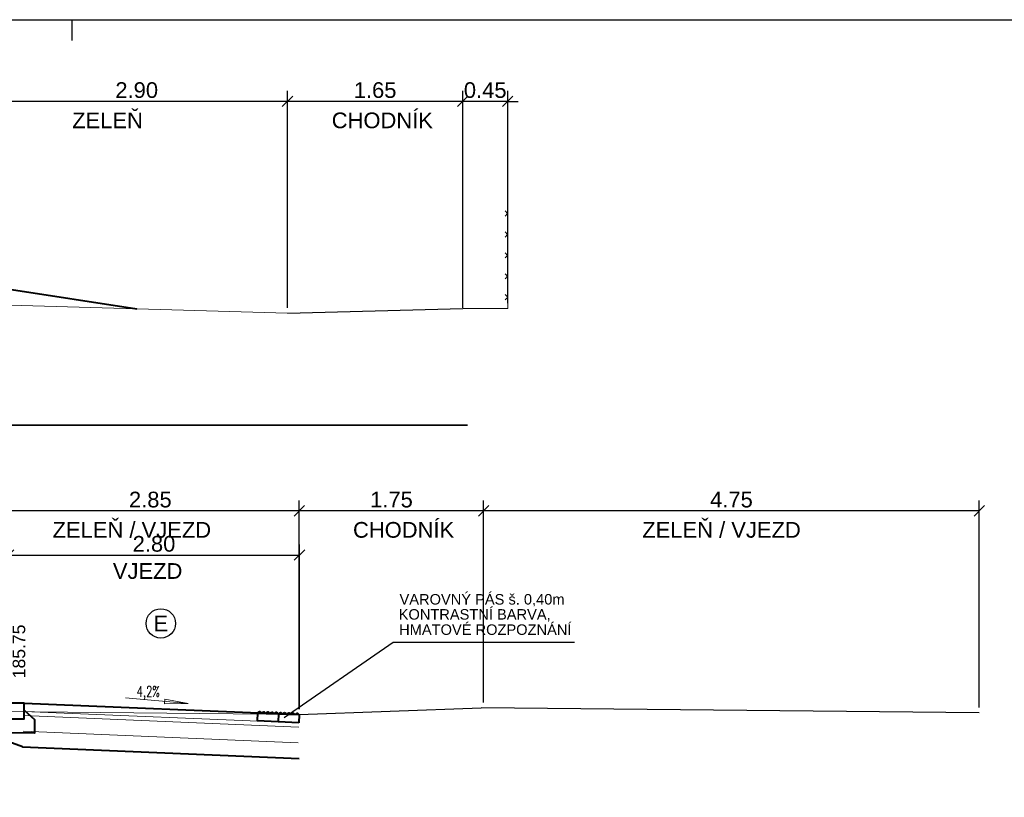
# Model space of a CAD drawing. Extents: x -698823 to -696424, y -1038555 to -1037403.
# Tile 19 of 42: x -697750 to -697741, y -1038263 to -1038255. Entities that reach past the tile are written whole.
import ezdxf
from ezdxf.enums import TextEntityAlignment as Align

# ---------------------------------------------------------------- set-up
doc = ezdxf.new("R2010")
doc.units = 0
for name, color, linetype, lineweight in [('3-řez-kóty návrh', 1, 'Continuous', 25), ('3-řez-kóty stav', 8, 'Continuous', 18), ('3-řez-návrh', 1, 'Continuous', 40), ('3-řez-popis', 7, 'Continuous', 20)]:
    doc.layers.add(name, color=color, linetype=linetype, lineweight=lineweight)
doc.styles.add('arial', font='arial.ttf')
doc.styles.add('TABULKA', font='romans.shx', dxfattribs={"width": 0.7})
doc.dimstyles.new('50', dxfattribs={"dimtxt": 0.15, "dimasz": 0.1, "dimexe": 0.1, "dimexo": 0.2, "dimgap": 0.06, "dimtad": 1, "dimrnd": 0.05, "dimzin": 0, "dimdsep": 46, "dimtxsty": 'arial', "dimblk": 'OBLIQUE', "dimcen": 0.09, "dimadec": 0, "dimazin": 0, "dimtfac": 1, "dimtix": 1, "dimtmove": 0, "dimatfit": 3, "dimldrblk": 'OBLIQUE', "dimfxl": 6, "dimfxlon": 1, "dimtolj": 1, "dimtzin": 0, "dimarcsym": 1})

# ---------------------------------------------------------------- blocks, each defined once
blk = doc.blocks.new('_OBLIQUE')
at = {"color": 0, "linetype": 'ByBlock'}
blk.add_line((-0.5, -0.5), (0.5, 0.5), dxfattribs=at)
blk = doc.blocks.new('*D509')
at = {"layer": '3-řez-kóty stav', "color": 0, "lineweight": -2}
for p, q in [((-697750.2716, -1038258.0042), (-697750.2716, -1038256.0132)), ((-697747.393, -1038258.0842), (-697747.393, -1038256.0132)), ((-697747.393, -1038256.1132), (-697750.2716, -1038256.1132))]:
    blk.add_line(p, q, dxfattribs=at)
at = {"layer": '3-řez-kóty stav', "color": 0, "lineweight": -2, "xscale": 0.1, "yscale": 0.1, "zscale": 0.1}
for p, rotation in [((-697750.2716, -1038256.1132), 180.0000000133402), ((-697747.393, -1038256.1132), 1.334020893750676e-08)]:
    blk.add_blockref('_OBLIQUE', p, dxfattribs=dict(at, rotation=rotation))
at = {"layer": '3-řez-kóty stav', "color": 0, "insert": (-697748.8323, -1038256.0066), "char_height": 0.15, "attachment_point": 5, "rotation": 0, "style": 'arial'}
blk.add_mtext('\\A1;2.90', dxfattribs=at)
blk = doc.blocks.new('*D510')
at = {"layer": '3-řez-kóty stav', "color": 0, "lineweight": -2}
for p, q in [((-697747.393, -1038258.0842), (-697747.393, -1038256.0132)), ((-697745.7193, -1038258.0427), (-697745.7193, -1038256.0132)), ((-697745.7193, -1038256.1132), (-697747.393, -1038256.1132))]:
    blk.add_line(p, q, dxfattribs=at)
at = {"layer": '3-řez-kóty stav', "color": 0, "lineweight": -2, "xscale": 0.1, "yscale": 0.1, "zscale": 0.1}
for p, rotation in [((-697747.393, -1038256.1132), 180.0000000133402), ((-697745.7193, -1038256.1132), 1.334020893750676e-08)]:
    blk.add_blockref('_OBLIQUE', p, dxfattribs=dict(at, rotation=rotation))
at = {"layer": '3-řez-kóty stav', "color": 0, "insert": (-697746.5561, -1038256.0066), "char_height": 0.15, "attachment_point": 5, "rotation": 0, "style": 'arial'}
blk.add_mtext('\\A1;1.65', dxfattribs=at)
blk = doc.blocks.new('*D512')
at = {"layer": '3-řez-kóty stav', "color": 0, "lineweight": -2}
for p, q in [((-697745.7193, -1038258.0842), (-697745.7193, -1038256.0132)), ((-697745.2904, -1038258.0417), (-697745.2904, -1038256.0132)), ((-697745.7193, -1038256.1132), (-697745.8193, -1038256.1132)), ((-697745.2904, -1038256.1132), (-697745.7193, -1038256.1132)), ((-697745.2904, -1038256.1132), (-697745.1904, -1038256.1132))]:
    blk.add_line(p, q, dxfattribs=at)
at = {"layer": '3-řez-kóty stav', "color": 0, "lineweight": -2, "xscale": 0.1, "yscale": 0.1, "zscale": 0.1}
for p, rotation in [((-697745.7193, -1038256.1132), 1.334021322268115e-08), ((-697745.2904, -1038256.1132), 180.0000000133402)]:
    blk.add_blockref('_OBLIQUE', p, dxfattribs=dict(at, rotation=rotation))
at = {"layer": '3-řez-kóty stav', "color": 0, "insert": (-697745.5048, -1038256.0066), "char_height": 0.15, "attachment_point": 5, "rotation": 0, "style": 'arial'}
blk.add_mtext('\\A1;0.45', dxfattribs=at)
blk = doc.blocks.new('*D525')
at = {"layer": '3-řez-kóty stav', "color": 0, "lineweight": -2}
for p, q in [((-697750.1245, -1038261.8883), (-697750.1245, -1038259.9232)), ((-697747.28, -1038261.9184), (-697747.28, -1038259.9232)), ((-697747.28, -1038260.0232), (-697750.1245, -1038260.0232))]:
    blk.add_line(p, q, dxfattribs=at)
at = {"layer": '3-řez-kóty stav', "color": 0, "lineweight": -2, "xscale": 0.1, "yscale": 0.1, "zscale": 0.1}
for p, rotation in [((-697750.1245, -1038260.0232), 180.0000000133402), ((-697747.28, -1038260.0232), 1.334020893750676e-08)]:
    blk.add_blockref('_OBLIQUE', p, dxfattribs=dict(at, rotation=rotation))
at = {"layer": '3-řez-kóty stav', "color": 0, "insert": (-697748.7023, -1038259.9166), "char_height": 0.15, "attachment_point": 5, "rotation": 0, "style": 'arial'}
blk.add_mtext('\\A1;2.85', dxfattribs=at)
blk = doc.blocks.new('*D526')
at = {"layer": '3-řez-kóty stav', "color": 0, "lineweight": -2}
for p, q in [((-697747.28, -1038261.9184), (-697747.28, -1038259.9232)), ((-697745.5198, -1038261.8528), (-697745.5198, -1038259.9232)), ((-697745.5198, -1038260.0232), (-697747.28, -1038260.0232))]:
    blk.add_line(p, q, dxfattribs=at)
at = {"layer": '3-řez-kóty stav', "color": 0, "lineweight": -2, "xscale": 0.1, "yscale": 0.1, "zscale": 0.1}
for p, rotation in [((-697747.28, -1038260.0232), 180.0000000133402), ((-697745.5198, -1038260.0232), 1.334020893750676e-08)]:
    blk.add_blockref('_OBLIQUE', p, dxfattribs=dict(at, rotation=rotation))
at = {"layer": '3-řez-kóty stav', "color": 0, "insert": (-697746.3999, -1038259.9166), "char_height": 0.15, "attachment_point": 5, "rotation": 0, "style": 'arial'}
blk.add_mtext('\\A1;1.75', dxfattribs=at)
blk = doc.blocks.new('*D527')
at = {"layer": '3-řez-kóty stav', "color": 0, "lineweight": -2}
for p, q in [((-697745.5198, -1038261.8028), (-697745.5198, -1038259.9232)), ((-697740.7877, -1038261.9012), (-697740.7877, -1038259.9232)), ((-697740.7877, -1038260.0232), (-697745.5198, -1038260.0232))]:
    blk.add_line(p, q, dxfattribs=at)
at = {"layer": '3-řez-kóty stav', "color": 0, "lineweight": -2, "xscale": 0.1, "yscale": 0.1, "zscale": 0.1}
for p, rotation in [((-697745.5198, -1038260.0232), 180.0000000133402), ((-697740.7877, -1038260.0232), 1.334020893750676e-08)]:
    blk.add_blockref('_OBLIQUE', p, dxfattribs=dict(at, rotation=rotation))
at = {"layer": '3-řez-kóty stav', "color": 0, "insert": (-697743.1537, -1038259.9169), "char_height": 0.15, "attachment_point": 5, "rotation": 0, "style": 'arial'}
blk.add_mtext('\\A1;4.75', dxfattribs=at)
blk = doc.blocks.new('VAROVNNÝ PÁS 60')
for p, q in [((0, 0), (0, -0.06)), ((0.2, 0), (0, 0)), ((0.0207, 0.0101), (0.0207, 0.0101)), ((0.0607, 0.0101), (0.0607, 0.0101)), ((0.1007, 0.0101), (0.1007, 0.0101)), ((0.1407, 0.0101), (0.1407, 0.0101)), ((0.1807, 0.0101), (0.1807, 0.0101)), ((0.2, 0), (0.2, -0.06)), ((0, -0.06), (0.2, -0.06))]:
    blk.add_line(p, q)
for centre, start, end in [((0.0207, 0.0001), 90.00001, 180.00001), ((0.0207, 0.0001), 0.00001, 90.00001), ((0.0607, 0.0001), 90.00001, 180.00001), ((0.0607, 0.0001), 0.00001, 90.00001), ((0.1007, 0.0001), 90.00001, 180.00001), ((0.1007, 0.0001), 0.00001, 90.00001), ((0.1407, 0.0001), 90.00001, 180.00001), ((0.1407, 0.0001), 0.00001, 90.00001), ((0.1807, 0.0001), 90.00001, 180.00001), ((0.1807, 0.0001), 0.00001, 90.00001)]:
    blk.add_arc(centre, 0.01, start, end)
blk = doc.blocks.new('*D537')
at = {"layer": '3-řez-kóty návrh', "color": 0, "lineweight": -2}
for p, q in [((-697750.0567, -1038261.8285), (-697750.0567, -1038260.3456)), ((-697747.2775, -1038261.9184), (-697747.2775, -1038260.3456)), ((-697750.0567, -1038260.4456), (-697747.2775, -1038260.4456))]:
    blk.add_line(p, q, dxfattribs=at)
at = {"layer": '3-řez-kóty návrh', "color": 0, "lineweight": -2, "xscale": 0.1, "yscale": 0.1, "zscale": 0.1, "rotation": 180}
blk.add_blockref('_OBLIQUE', (-697750.0567, -1038260.4456), dxfattribs=at)
at = {"layer": '3-řez-kóty návrh', "color": 0, "lineweight": -2, "xscale": 0.1, "yscale": 0.1, "zscale": 0.1}
blk.add_blockref('_OBLIQUE', (-697747.2775, -1038260.4456), dxfattribs=at)
at = {"layer": '3-řez-kóty návrh', "color": 0, "insert": (-697748.6671, -1038260.3391), "char_height": 0.15, "attachment_point": 5, "style": 'arial'}
blk.add_mtext('\\A1;2.80', dxfattribs=at)
blk = doc.blocks.new('5a4')
blk.add_line((-10.5, 14.85), (-10.5, 14.65))
blk.add_lwpolyline([(-31.5, 0), (-52.5, 0), (-52.5, 14.85), (0, 14.85), (0, 0), (-31.5, 0)])

msp = doc.modelspace()

# ---------------------------------------------------------------- linework, layer by layer
at = {"layer": '3-řez-kóty návrh'}
for p, q in [((-697747.4232, -1038261.9963), (-697746.3842, -1038261.2779)), ((-697746.3842, -1038261.2779), (-697744.6528, -1038261.2779))]:
    msp.add_line(p, q, dxfattribs=at)
msp.add_circle((-697748.6019, -1038261.0984), 0.1403, dxfattribs=at)
at = {"layer": '3-řez-kóty stav'}
for p, q in [((-697745.2904, -1038258.0917), (-697745.2906, -1038257.0968)), ((-697745.3156, -1038257.159), (-697745.2906, -1038257.184)), ((-697745.3156, -1038257.209), (-697745.2906, -1038257.184)), ((-697745.3156, -1038257.359), (-697745.2906, -1038257.384)), ((-697745.3156, -1038257.409), (-697745.2906, -1038257.384)), ((-697745.3155, -1038257.559), (-697745.2905, -1038257.584)), ((-697745.3155, -1038257.609), (-697745.2905, -1038257.584)), ((-697745.3155, -1038257.759), (-697745.2905, -1038257.784)), ((-697745.3155, -1038257.809), (-697745.2905, -1038257.784)), ((-697745.3154, -1038257.959), (-697745.2904, -1038257.984)), ((-697745.3154, -1038258.009), (-697745.2904, -1038257.984)), ((-697750.2716, -1038258.0542), (-697747.393, -1038258.1342)), ((-697745.7193, -1038258.0927), (-697745.2904, -1038258.0917)), ((-697747.28, -1038261.9684), (-697750.1245, -1038261.9383))]:
    msp.add_line(p, q, dxfattribs=at)
at = {"layer": '3-řez-kóty stav', "lineweight": 30}
for p, q in [((-697747.393, -1038258.1342), (-697745.7193, -1038258.0927)), ((-697747.28, -1038261.9684), (-697745.543, -1038261.9036)), ((-697740.7877, -1038261.9512), (-697745.543, -1038261.9036))]:
    msp.add_line(p, q, dxfattribs=at)
at = {"layer": '3-řez-návrh', "color": 3}
msp.add_line((-697750.0707, -1038257.9041), (-697748.8323, -1038258.0942), dxfattribs=at)
at = {"layer": '3-řez-návrh', "color": 30, "lineweight": 20}
for p, q in [((-697749.91, -1038261.9384), (-697747.2834, -1038262.0484)), ((-697749.9117, -1038261.9783), (-697747.285, -1038262.0883)), ((-697749.918, -1038262.1282), (-697747.2913, -1038262.2382))]:
    msp.add_line(p, q, dxfattribs=at)
at = {"layer": '3-řez-návrh'}
for p, q in [((-697749.9067, -1038261.8584), (-697747.28, -1038261.9684)), ((-697749.9242, -1038262.2781), (-697750.2743, -1038262.1455)), ((-697749.9242, -1038262.2781), (-697747.28, -1038262.3888))]:
    msp.add_line(p, q, dxfattribs=at)
msp.add_lwpolyline([(-697749.9065, -1038261.9268), (-697749.8068, -1038262.0161), (-697749.8096, -1038262.1467), (-697750.6391, -1038262.1444), (-697750.6388, -1038262.0608), (-697750.5575, -1038261.9061)], dxfattribs=at)
msp.add_lwpolyline([(-697750.0567, -1038262.0084), (-697750.0567, -1038261.8784), (-697750.0567, -1038262.0084), (-697749.9067, -1038262.0084), (-697749.9067, -1038261.8584), (-697750.0367, -1038261.8584, 0.414214), (-697750.0567, -1038261.8784)], format="xyb", dxfattribs=at)
at = {"layer": '3-řez-popis', "lineweight": 35}
msp.add_line((-697767.0883, -1038259.2042), (-697745.6724, -1038259.2042), dxfattribs=at)
at = {"layer": '3-řez-popis', "color": 1}
msp.add_lwpolyline([(-697748.3406, -1038261.8643), (-697748.5667, -1038261.8662), (-697748.5626, -1038261.8214), (-697748.3406, -1038261.8643), (-697748.9381, -1038261.8098)], dxfattribs=at)

# ---------------------------------------------------------------- block references
at = {"ltscale": 0.1}
msp.add_blockref('5a4', (-697738.9516, -1038270.1835), dxfattribs=at)
at = {"layer": '3-řez-návrh', "xscale": -1, "yscale": 1.3, "rotation": 357.6054230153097}
for p in [(-697747.4799, -1038261.96), (-697747.28, -1038261.9683)]:
    msp.add_blockref('VAROVNNÝ PÁS 60', p, dxfattribs=at)

# ---------------------------------------------------------------- texts
at = {"layer": '3-řez-kóty návrh', "style": 'arial'}
msp.add_text('VJEZD', height=0.15, rotation=0.00514, dxfattribs=at).set_placement((-697748.7281, -1038260.6726), align=Align.CENTER)
for s, p in [('VAROVNÝ PÁS š. 0,40m', (-697746.323, -1038260.918)), ('KONTRASTNÍ BARVA, ', (-697746.3312, -1038261.0618)), ('HMATOVÉ ROZPOZNÁNÍ', (-697746.3266, -1038261.2076))]:
    msp.add_text(s, height=0.1, rotation=360, dxfattribs=at).set_placement(p)
msp.add_text('E', height=0.15, dxfattribs=at).set_placement((-697748.6019, -1038261.0984), align=Align.MIDDLE_CENTER)
at = {"layer": '3-řez-kóty stav', "style": 'arial'}
for s, p in [('ZELEŇ ', (-697749.082, -1038256.3698)), ('CHODNÍK', (-697746.4873, -1038256.3698)), ('ZELEŇ / VJEZD', (-697748.8788, -1038260.2798)), ('CHODNÍK', (-697746.2841, -1038260.2798)), ('ZELEŇ / VJEZD', (-697743.2485, -1038260.2798))]:
    msp.add_text(s, height=0.15, rotation=0.00514, dxfattribs=at).set_placement(p, align=Align.CENTER)
at = {"layer": '3-řez-popis', "color": 1, "style": 'arial'}
msp.add_text('185.75', height=0.12, rotation=90, dxfattribs=at).set_placement((-697749.897, -1038261.3655), align=Align.CENTER)
at = {"layer": '3-řez-popis', "color": 1, "style": 'TABULKA', "width": 0.7}
msp.add_text('4,2%%%', height=0.1, rotation=0, dxfattribs=at).set_placement((-697748.7217, -1038261.7477), align=Align.MIDDLE_CENTER)

# ---------------------------------------------------------------- dimensions: what is measured, and where the dimension line sits
at = {"layer": '3-řez-kóty návrh'}
dim = msp.add_linear_dim(base=(-697747.2775, -1038260.4456), p1=(-697750.0567, -1038261.8785), p2=(-697747.2775, -1038261.9684), dimstyle='50', override={"dimexo": 0.05, "dimgap": 0.03}, dxfattribs=at)
dim.commit()
dim.dimension.update_dxf_attribs({"geometry": '*D537', "text_midpoint": (-697748.6671, -1038260.3391)})
at = {"layer": '3-řez-kóty stav'}
for base, p1, p2, picture, middle in [((-697750.2716, -1038256.1132), (-697747.393, -1038258.1342), (-697750.2716, -1038258.0542), '*D509', (-697748.8323, -1038256.0066)), ((-697747.393, -1038256.1132), (-697745.7193, -1038258.0927), (-697747.393, -1038258.1342), '*D510', (-697746.5561, -1038256.0066)), ((-697745.7193, -1038256.1132), (-697745.2904, -1038258.0917), (-697745.7193, -1038258.1342), '*D512', (-697745.5048, -1038256.0066)), ((-697750.1245, -1038260.0232), (-697747.28, -1038261.9684), (-697750.1245, -1038261.9383), '*D525', (-697748.7023, -1038259.9166)), ((-697747.28, -1038260.0232), (-697745.5198, -1038261.9028), (-697747.28, -1038261.9684), '*D526', (-697746.3999, -1038259.9166)), ((-697745.5198, -1038260.0232), (-697740.7877, -1038261.9512), (-697745.5198, -1038261.8528), '*D527', (-697743.1537, -1038259.9169))]:
    dim = msp.add_linear_dim(base=base, p1=p1, p2=p2, angle=0, dimstyle='50', override={"dimexo": 0.05, "dimgap": 0.03}, dxfattribs=at)
    dim.commit()
    dim.dimension.update_dxf_attribs({"geometry": picture, "text_midpoint": middle})

doc.saveas('drawing.dxf')
